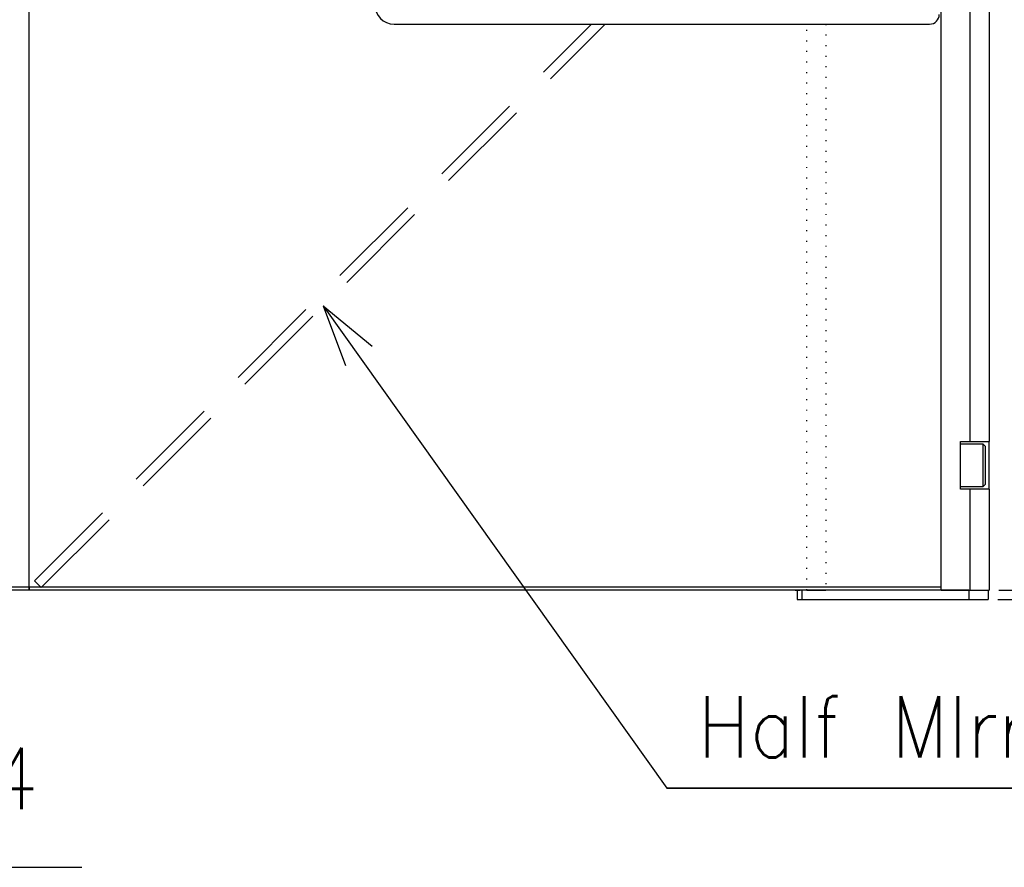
# Model space of a CAD drawing. Header units: inches. Extents: x 60 to 808, y 61 to 535.
# Tile 4 of 27: x 276 to 379, y 221 to 309. Entities that reach past the tile are written whole.
import ezdxf

# ---------------------------------------------------------------- set-up
doc = ezdxf.new("R2010")
doc.units = ezdxf.units.IN
for name, pattern in [('DASHED', [15, 7, -8]), ('DOTTED', [1, 0, -1]), ('LONG_DASHED', [15, 10, -5])]:
    doc.linetypes.add(name, pattern=pattern)
doc.layers.add('1', color=7, linetype='Continuous')
doc.styles.add('CONVERTER_11', font='txt.shx', dxfattribs={"width": 0.9})
doc.dimstyles.new('ME10_DIM_32', dxfattribs={"dimtxt": 6.4, "dimasz": 6.4, "dimexe": 3, "dimexo": 1, "dimgap": 2, "dimtad": 1, "dimdsep": 46, "dimtxsty": 'CONVERTER_11', "dimblk1": 'OPEN30', "dimblk2": 'OPEN30', "dimsah": 1, "dimcen": 0.09, "dimclrd": 3, "dimclre": 3, "dimclrt": 4, "dimadec": 0, "dimazin": 0, "dimtfac": 1, "dimtdec": 4, "dimtix": 1, "dimtmove": 0, "dimatfit": 3, "dimfxl": 1, "dimtolj": 1, "dimtzin": 0, "dimarcsym": 0})
doc.dimstyles.new('ME10_DIM_33', dxfattribs={"dimtxt": 6.4, "dimasz": 6.4, "dimexe": 3, "dimexo": 1, "dimgap": 2, "dimtad": 1, "dimdsep": 46, "dimtxsty": 'CONVERTER_11', "dimblk1": 'OPEN30', "dimblk2": 'OPEN30', "dimsah": 1, "dimcen": 0.09, "dimclrd": 3, "dimclre": 3, "dimclrt": 4, "dimadec": 0, "dimazin": 0, "dimtfac": 1, "dimtdec": 4, "dimtix": 1, "dimtmove": 0, "dimatfit": 3, "dimfxl": 1, "dimtolj": 1, "dimtzin": 0, "dimarcsym": 0})
doc.dimstyles.get("Standard").update_dxf_attribs({"dimtxt": 0.18, "dimasz": 0.18, "dimexe": 0.18, "dimexo": 0.0625, "dimgap": 0.09, "dimtad": 0, "dimtih": 1, "dimtoh": 1, "dimdec": 4, "dimzin": 0, "dimdsep": 46, "dimtxsty": 'Standard', "dimcen": 0.09, "dimadec": 0, "dimazin": 0, "dimtfac": 1, "dimtdec": 4, "dimtofl": 0, "dimtmove": 0, "dimatfit": 3, "dimfxl": 1, "dimtolj": 1, "dimtzin": 0, "dimarcsym": 0})

# ---------------------------------------------------------------- blocks, each defined once
blk = doc.blocks.new('*D24')
at = {"layer": '1', "color": 3, "linetype": 'Continuous'}
for p, q in [((376.92, 332.74), (418.49, 332.74)), ((415.49, 332.74), (415.49, 249.74)), ((378.02, 249.74), (418.49, 249.74))]:
    blk.add_line(p, q, dxfattribs=at)
at = {"layer": '1', "color": 3}
for p, q in [((415.49, 332.74), (413.78, 326.34)), ((415.49, 332.74), (417.21, 326.34)), ((415.49, 249.74), (413.78, 256.14)), ((415.49, 249.74), (417.21, 256.14))]:
    blk.add_line(p, q, dxfattribs=at)
at = {"layer": '1', "color": 4, "insert": (413.49, 286.44), "char_height": 6.4, "attachment_point": 7, "rotation": 90, "line_spacing_factor": 0.60024, "style": 'CONVERTER_11'}
blk.add_mtext('83', dxfattribs=at)
blk = doc.blocks.new('_OPEN30')
at = {"color": 0, "linetype": 'ByBlock', "lineweight": -2}
for p, q in [((-1, 0.267949), (0, 0)), ((0, 0), (-1, -0.267949)), ((0, 0), (-1, 0))]:
    blk.add_line(p, q, dxfattribs=at)
blk = doc.blocks.new('*D25')
at = {"layer": '1', "color": 3, "linetype": 'Continuous'}
for p, q in [((415.49, 262.54), (415.49, 249.74)), ((378.02, 249.74), (418.49, 249.74)), ((415.49, 249.74), (415.49, 248.74)), ((377.92, 248.74), (418.49, 248.74)), ((415.49, 248.74), (415.49, 235.94))]:
    blk.add_line(p, q, dxfattribs=at)
at = {"layer": '1', "color": 3}
for p, q in [((415.49, 249.74), (413.78, 256.14)), ((415.49, 249.74), (417.21, 256.14)), ((415.49, 248.74), (413.78, 242.34)), ((415.49, 248.74), (417.21, 242.34))]:
    blk.add_line(p, q, dxfattribs=at)
at = {"layer": '1', "color": 4, "insert": (413.49, 241.63), "char_height": 6.4, "attachment_point": 7, "rotation": 90, "line_spacing_factor": 0.60024, "style": 'CONVERTER_11'}
blk.add_mtext('1', dxfattribs=at)
blk = doc.blocks.new('*D27')
at = {"layer": '1', "color": 3, "linetype": 'Continuous'}
for p, q in [((181.1, 263.2), (216.08, 220.83)), ((216.08, 220.83), (282.48, 220.83))]:
    blk.add_line(p, q, dxfattribs=at)
at = {"layer": '1', "color": 3}
for q in [(186.49, 259.36), (183.85, 257.17)]:
    blk.add_line((181.1, 263.2), q, dxfattribs=at)
at = {"layer": '1', "color": 4, "insert": (229.3, 224.75), "char_height": 6.4, "attachment_point": 7, "rotation": 0.0001, "line_spacing_factor": 0.60024, "style": 'CONVERTER_11'}
blk.add_mtext('\\C4;4-M\\C4;4\\C4;depth4', dxfattribs=at)

msp = doc.modelspace()

# ---------------------------------------------------------------- linework, layer by layer
at = {"color": 250, "linetype": 'Continuous'}
for p, q in [((277.023, 250.04), (277.023, 327.74)), ((277.023, 250.04), (277.023, 327.74)), ((372.023, 250.04), (372.023, 327.74)), ((375.023, 312.24), (375.023, 265.24)), ((377.023, 312.24), (377.023, 265.24)), ((315.023, 308.74), (370.823, 308.74)), ((374.023, 265.24), (375.023, 265.24)), ((374.023, 260.24), (374.023, 265.24)), ((374.023, 264.99), (376.363, 264.99)), ((375.023, 265.24), (377.023, 265.24)), ((376.363, 264.99), (376.623, 264.73)), ((376.363, 264.99), (376.363, 260.662)), ((376.623, 264.73), (376.623, 260.902)), ((377.023, 260.24), (377.023, 265.24)), ((376.623, 260.75), (376.363, 260.49)), ((376.363, 260.662), (376.363, 260.49)), ((376.623, 260.902), (376.623, 260.75)), ((376.363, 260.49), (374.023, 260.49)), ((375.023, 260.24), (374.023, 260.24)), ((377.023, 260.24), (375.023, 260.24)), ((375.023, 260.24), (375.023, 249.74)), ((377.023, 260.24), (377.023, 249.74)), ((277.023, 250.04), (274.023, 250.04)), ((277.023, 249.74), (274.147, 249.74)), ((277.023, 249.89), (277.023, 250.04)), ((372.023, 250.04), (277.023, 250.04)), ((277.023, 250.04), (277.023, 249.89)), ((277.023, 249.74), (277.023, 249.89)), ((277.023, 249.89), (277.023, 249.74)), ((278.023, 249.74), (277.023, 249.74)), ((357.223, 249.74), (277.023, 249.74)), ((356.823, 249.74), (357.023, 249.74)), ((357.023, 249.74), (357.023, 248.74)), ((357.023, 249.74), (357.323, 249.74)), ((372.023, 249.74), (357.223, 249.74)), ((357.523, 249.74), (357.523, 248.74)), ((372.023, 249.74), (357.523, 249.74)), ((372.023, 249.74), (372.023, 250.04)), ((374.923, 249.74), (372.023, 249.74)), ((372.023, 249.74), (374.923, 249.74)), ((374.923, 249.74), (374.923, 248.74)), ((374.923, 249.74), (375.023, 249.74)), ((375.023, 249.74), (377.023, 249.74)), ((376.923, 249.74), (376.923, 248.74)), ((357.023, 248.74), (357.523, 248.74)), ((357.523, 248.74), (374.923, 248.74)), ((374.923, 248.74), (376.923, 248.74))]:
    msp.add_line(p, q, dxfattribs=at)
at = {"color": 1, "linetype": 'LONG_DASHED'}
for p, q in [((277.566, 250.699), (335.608, 308.74)), ((278.273, 249.991), (337.023, 308.74)), ((277.566, 250.699), (278.273, 249.991))]:
    msp.add_line(p, q, dxfattribs=at)
at = {"color": 1, "linetype": 'DOTTED'}
for p, q in [((358.023, 249.74), (358.023, 308.74)), ((360.023, 308.74), (360.023, 249.74))]:
    msp.add_line(p, q, dxfattribs=at)
at = {"color": 250, "linetype": 'DASHED'}
msp.add_line((358.023, 249.74), (360.023, 249.74), dxfattribs=at)
at = {"color": 250, "linetype": 'Continuous'}
for centre, radius, start, end in [((315.023, 310.74), 2, 180, 270), ((370.823, 309.74), 1, 270, 0)]:
    msp.add_arc(centre, radius, start, end, dxfattribs=at)
at = {"layer": '1', "color": 3}
for q in [(312.757, 275.147), (309.963, 273.158)]:
    msp.add_line((307.648, 279.366), q, dxfattribs=at)

# ---------------------------------------------------------------- block references
at = {"layer": '1'}
msp.add_blockref('*D27', (0, 0), dxfattribs=at)

# ---------------------------------------------------------------- texts
at = {"layer": '1', "color": 4, "style": 'CONVERTER_11', "width": 0.9}
msp.add_text('Half MIrror', height=6.4, dxfattribs=at).set_placement((346.647, 232.29))

# ---------------------------------------------------------------- dimensions: what is measured, and where the dimension line sits
at = {"layer": '1'}
for base, p1, p2, dimstyle, picture, middle in [((415.494, 332.74), (377.023, 249.74), (375.923, 332.74), 'ME10_DIM_32', '*D24', (410.294, 291.24)), ((415.494, 249.74), (376.923, 248.74), (377.023, 249.74), 'ME10_DIM_33', '*D25', (410.294, 242.589))]:
    dim = msp.add_linear_dim(base=base, p1=p1, p2=p2, angle=90, dimstyle=dimstyle, dxfattribs=at)
    dim.commit()
    dim.dimension.update_dxf_attribs({"geometry": picture, "text_midpoint": middle, "text_rotation": 90})

# ---------------------------------------------------------------- leaders
at = {"layer": '1', "color": 3, "linetype": 'Continuous', "has_arrowhead": 0}
msp.add_leader([(307.648, 279.366), (343.447, 229.09), (398.007, 229.09), (343.447, 229.09)], dimstyle='Standard', dxfattribs=at)

doc.saveas('drawing.dxf')
